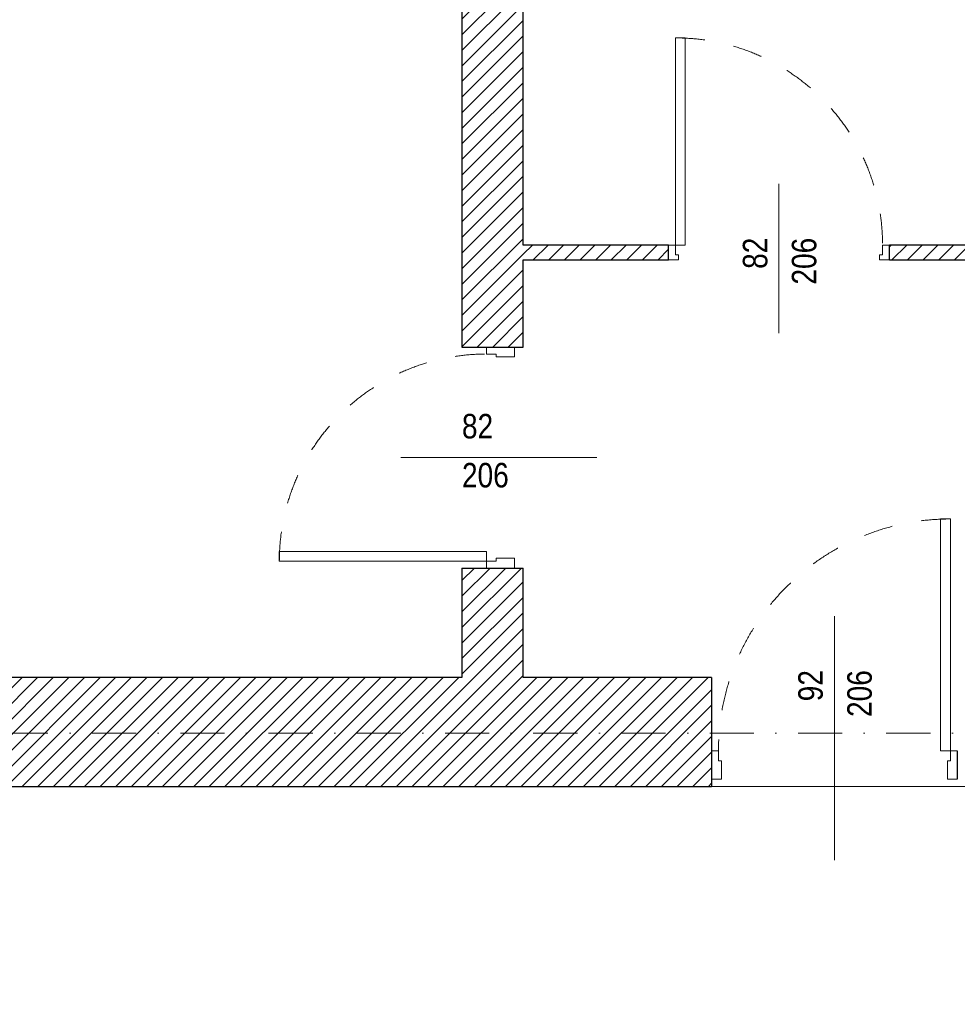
# Model space of a CAD drawing. Header units: millimetres. Extents: x 172139 to 266886, y 95607 to 138225.
# Tile 29 of 71: x 189857 to 193683, y 114265 to 118283. Entities that reach past the tile are written whole.
import ezdxf
from ezdxf.enums import TextEntityAlignment as Align

# ---------------------------------------------------------------- set-up
doc = ezdxf.new("R2010")
doc.units = ezdxf.units.MM
doc.header["$MEASUREMENT"] = 0
doc.linetypes.add('Kropki i Kreski', pattern=[360, 180, -90, 0, -90])
doc.linetypes.add('Przerywana', pattern=[240, 120, -120])
for name, color, linetype in [('Drzwi ArchiCAD', 7, 'Continuous'), ('Konstrukcja - Siatki mod', 7, 'Continuous'), ('KR_INW', 7, 'Continuous'), ('NAPIS_SODON', 7, 'Continuous'), ('Znaczniki drzwi ArchiCADa', 7, 'Continuous')]:
    doc.layers.add(name, color=color, linetype=linetype)
for name, color, linetype, lineweight in [('Drzwi ArchiCAD_Nr_pióra__1', 7, 'Continuous', 13), ('Drzwi ArchiCAD_Nr_pióra__27', 7, 'Continuous', 25), ('KR_INW_Nr_pióra__101', 252, 'Continuous', 5), ('KR_INW_Nr_pióra__27', 7, 'Continuous', 25), ('NAPIS_SODON_Nr_pióra__121', 255, 'Continuous', 0), ('Znaczniki drzwi ArchiCADa_Nr_pióra__7', 7, 'Continuous', 13)]:
    doc.layers.add(name, color=color, linetype=linetype, lineweight=lineweight)
doc.layers.add('Konstrukcja - Siatki mod_Nr_pióra__48', color=7, linetype='Continuous', lineweight=15, true_color=0xa80f02)
doc.layers.add('Znaczniki drzwi ArchiCADa_Nr_pióra__20', color=7, linetype='Continuous', lineweight=13, true_color=0xb00000)
doc.styles.add('GENERATED_STYLE_1', font='ARIALN.TTF')
pattern_1 = [(45, (0, 0), (-31.819804, 31.819804), [])]

# ---------------------------------------------------------------- blocks, each defined once
blk = doc.blocks.new('Strop_2', base_point=(188316, 115154.1))
at = {"layer": 'NAPIS_SODON_Nr_pióra__121', "linetype": 'Continuous', "flags": 128}
blk.add_lwpolyline([(204667.3, 113397.6), (188316, 113397.6), (188316, 115154.1), (204667.3, 115154.1)], dxfattribs=at)
blk = doc.blocks.new('Drzwi 19_20')
at = {"layer": 'Drzwi ArchiCAD_Nr_pióra__1', "linetype": 'Continuous'}
for p, q in [((433.4, 0), (433.4, 946.8)), ((433.4, 946.8), (473.4, 946.8)), ((473.4, 946.8), (473.4, 0)), ((-473.4, 0), (-501.4, 0)), ((-501.4, 0), (-501.4, -115)), ((-473.4, -40), (-473.4, 0)), ((473.4, 0), (433.4, 0)), ((501.4, 0), (473.4, 0)), ((473.4, 0), (473.4, -40)), ((501.4, -115), (501.4, 0)), ((-461.4, -40), (-473.4, -40)), ((-461.4, -115), (-461.4, -40)), ((473.4, -40), (461.4, -40)), ((461.4, -40), (461.4, -115)), ((-501.4, -115), (-461.4, -115)), ((461.4, -115), (501.4, -115))]:
    blk.add_line(p, q, dxfattribs=at)
at = {"layer": 'Drzwi ArchiCAD_Nr_pióra__1', "linetype": 'Przerywana'}
blk.add_arc((473.4, 0), 946.8, 90, 180, dxfattribs=at)
at = {"layer": 'Drzwi ArchiCAD_Nr_pióra__27', "linetype": 'Continuous'}
for p, q in [((-501.4, 0), (-501.4, -115)), ((501.4, 0), (501.4, -115))]:
    blk.add_line(p, q, dxfattribs=at)
blk = doc.blocks.new('Znacznik Wym 19_18')
at = {"layer": 'Znaczniki drzwi ArchiCADa_Nr_pióra__20', "linetype": 'Continuous'}
blk.add_line((0, -695), (0, 300), dxfattribs=at)
at = {"layer": 'Znaczniki drzwi ArchiCADa_Nr_pióra__7', "style": 'GENERATED_STYLE_1'}
for tag, p in [('AC_MarkerText_3', (-182.4, -222.3)), ('AC_MarkerText_2', (17.6, -286.3))]:
    blk.add_attdef(tag, text='', height=100, rotation=270, dxfattribs=at).set_placement(p, align=Align.BOTTOM_LEFT)
blk = doc.blocks.new('Ściana_43', base_point=(205241.5, 115154.1))
at = {"layer": 'KR_INW_Nr_pióra__101', "linetype": 'Continuous'}
h = blk.add_hatch(dxfattribs=at)
h.set_pattern_fill('Cegła_licówka', color=256, style=0, pattern_type=2)
h.set_pattern_definition(pattern_1)
h.paths.add_polyline_path([(183355.2, 115299.1), (183355.2, 115184.1), (183355.2, 115154.1), (192680.4, 115154.1), (192680.4, 115184.1), (192680.4, 115299.1), (192680.4, 115599.1), (183355.2, 115599.1)])
at = {"layer": 'KR_INW_Nr_pióra__27', "linetype": 'Continuous'}
for p, q in [((192680.4, 115599.1), (192680.4, 115299.1)), ((192680.4, 115299.1), (192680.4, 115184.1)), ((192680.4, 115184.1), (192680.4, 115154.1))]:
    blk.add_line(p, q, dxfattribs=at)
at = {"layer": 'KR_INW_Nr_pióra__27', "linetype": 'Continuous', "flags": 128}
for points in [[(191661.7, 115599.1), (188314, 115599.1)], [(192680.4, 115599.1), (191911.7, 115599.1)], [(188316, 115154.1), (192680.4, 115154.1)]]:
    blk.add_lwpolyline(points, dxfattribs=at)
at = {"layer": 'Drzwi ArchiCAD', "linetype": 'Continuous', "zscale": 1000}
blk.add_blockref('Drzwi 19_20', (193181.8, 115299.1), dxfattribs=at)
at = {"layer": 'Znaczniki drzwi ArchiCADa', "color": 14, "lineweight": 13, "true_color": 0xb00000}
ref = blk.add_blockref('Znacznik Wym 19_18', (193181.8, 115154.1), dxfattribs=dict(at, rotation=180))
ref.add_attrib('AC_MarkerText_2', '92', dxfattribs={"layer": 'Znaczniki drzwi ArchiCADa_Nr_pióra__7', "color": 7, "height": 100, "rotation": 90, "style": 'GENERATED_STYLE_1'}).set_placement((193164.2, 115501.8), align=Align.BOTTOM_LEFT)
ref.add_attrib('AC_MarkerText_3', '206', dxfattribs={"layer": 'Znaczniki drzwi ArchiCADa_Nr_pióra__7', "color": 7, "height": 100, "rotation": 90, "style": 'GENERATED_STYLE_1'}).set_placement((193364.2, 115437.8), align=Align.BOTTOM_LEFT)
blk = doc.blocks.new('Drzwi 19_37')
at = {"layer": 'Drzwi ArchiCAD_Nr_pióra__1', "linetype": 'Continuous'}
for p, q in [((382.6, 0), (382.6, 845.3)), ((382.6, 845.3), (422.6, 845.3)), ((422.6, 845.3), (422.6, 0)), ((-422.6, 0), (-450.6, 0)), ((-450.6, 0), (-450.6, -115)), ((-422.6, -40), (-422.6, 0)), ((422.6, 0), (382.6, 0)), ((450.6, 0), (422.6, 0)), ((422.6, 0), (422.6, -40)), ((450.6, -115), (450.6, 0)), ((-410.6, -40), (-422.6, -40)), ((-410.6, -115), (-410.6, -40)), ((422.6, -40), (410.6, -40)), ((410.6, -40), (410.6, -115)), ((-450.6, -115), (-410.6, -115)), ((410.6, -115), (450.6, -115))]:
    blk.add_line(p, q, dxfattribs=at)
at = {"layer": 'Drzwi ArchiCAD_Nr_pióra__1', "linetype": 'Przerywana'}
blk.add_arc((422.6, 0), 845.3, 90, 180, dxfattribs=at)
at = {"layer": 'Drzwi ArchiCAD_Nr_pióra__27', "linetype": 'Continuous'}
for p, q in [((-450.6, 0), (-450.6, -115)), ((450.6, 0), (450.6, -115))]:
    blk.add_line(p, q, dxfattribs=at)
blk = doc.blocks.new('Znacznik Wym 19_20')
at = {"layer": 'Znaczniki drzwi ArchiCADa_Nr_pióra__20', "linetype": 'Continuous'}
blk.add_line((0, -500), (0, 300), dxfattribs=at)
at = {"layer": 'Znaczniki drzwi ArchiCADa_Nr_pióra__7', "style": 'GENERATED_STYLE_1'}
for tag, p in [('AC_MarkerText_2', (-17.6, -219.3)), ('AC_MarkerText_3', (182.4, -219.3))]:
    blk.add_attdef(tag, text='', height=100, rotation=90, dxfattribs=at).set_placement(p, align=Align.BOTTOM_LEFT)
blk = doc.blocks.new('Ściana_106', base_point=(191661.7, 121114.1))
at = {"layer": 'KR_INW_Nr_pióra__101', "linetype": 'Continuous'}
h = blk.add_hatch(dxfattribs=at)
h.set_pattern_fill('Cegła_licówka', color=256, style=0, pattern_type=2)
h.set_pattern_definition(pattern_1)
h.paths.add_polyline_path([(191661.7, 121114.1), (191661.7, 116947), (191761.7, 116947), (191876.7, 116947), (191911.7, 116947), (191911.7, 121114.1)])
h = blk.add_hatch(dxfattribs=at)
h.set_pattern_fill('Cegła_licówka', color=256, style=0, pattern_type=2)
h.set_pattern_definition(pattern_1)
h.paths.add_polyline_path([(191661.7, 115599.1), (191911.7, 115599.1), (191911.7, 116045.7), (191876.7, 116045.7), (191761.7, 116045.7), (191661.7, 116045.7)])
at = {"layer": 'KR_INW_Nr_pióra__27', "linetype": 'Continuous'}
for p, q in [((191661.7, 116947), (191761.7, 116947)), ((191761.7, 116947), (191876.7, 116947)), ((191876.7, 116947), (191911.7, 116947)), ((191661.7, 116045.7), (191761.7, 116045.7)), ((191761.7, 116045.7), (191876.7, 116045.7)), ((191876.7, 116045.7), (191911.7, 116045.7))]:
    blk.add_line(p, q, dxfattribs=at)
at = {"layer": 'KR_INW_Nr_pióra__27', "linetype": 'Continuous', "flags": 128}
for points in [[(191661.7, 121114.1), (191661.7, 116947)], [(191911.7, 121114.1), (191661.7, 121114.1)], [(191911.7, 117363.7), (191911.7, 121114.1)], [(191911.7, 116947), (191911.7, 117303.7)], [(191661.7, 116045.7), (191661.7, 115599.1)], [(191911.7, 115599.1), (191911.7, 116045.7)]]:
    blk.add_lwpolyline(points, dxfattribs=at)
at = {"layer": 'Drzwi ArchiCAD', "linetype": 'Continuous', "xscale": -1, "zscale": 1000, "rotation": 90}
blk.add_blockref('Drzwi 19_37', (191761.7, 116496.3), dxfattribs=at)
at = {"layer": 'Znaczniki drzwi ArchiCADa', "color": 14, "lineweight": 13, "true_color": 0xb00000}
ref = blk.add_blockref('Znacznik Wym 19_20', (191911.7, 116496.3), dxfattribs=dict(at, rotation=270))
ref.add_attrib('AC_MarkerText_2', '82', dxfattribs={"layer": 'Znaczniki drzwi ArchiCADa_Nr_pióra__7', "color": 7, "height": 100, "rotation": 360, "style": 'GENERATED_STYLE_1'}).set_placement((191661.7, 116544.6), align=Align.BOTTOM_LEFT)
ref.add_attrib('AC_MarkerText_3', '206', dxfattribs={"layer": 'Znaczniki drzwi ArchiCADa_Nr_pióra__7', "color": 7, "height": 100, "rotation": 360, "style": 'GENERATED_STYLE_1'}).set_placement((191661.7, 116344.6), align=Align.BOTTOM_LEFT)
blk = doc.blocks.new('Drzwi 19_38')
at = {"layer": 'Drzwi ArchiCAD_Nr_pióra__1', "linetype": 'Continuous'}
for p, q in [((382.6, 0), (382.6, 845.2)), ((382.6, 845.2), (422.6, 845.2)), ((422.6, 845.2), (422.6, 0)), ((-422.6, 0), (-450.6, 0)), ((-450.6, 0), (-450.6, -60)), ((-422.6, -40), (-422.6, 0)), ((422.6, 0), (382.6, 0)), ((450.6, 0), (422.6, 0)), ((422.6, 0), (422.6, -40)), ((450.6, -60), (450.6, 0)), ((-410.6, -40), (-422.6, -40)), ((-410.6, -60), (-410.6, -40)), ((422.6, -40), (410.6, -40)), ((410.6, -40), (410.6, -60)), ((-450.6, -60), (-410.6, -60)), ((410.6, -60), (450.6, -60))]:
    blk.add_line(p, q, dxfattribs=at)
at = {"layer": 'Drzwi ArchiCAD_Nr_pióra__1', "linetype": 'Przerywana'}
blk.add_arc((422.6, 0), 845.2, 90, 180, dxfattribs=at)
at = {"layer": 'Drzwi ArchiCAD_Nr_pióra__27', "linetype": 'Continuous'}
for p, q in [((-450.6, -60), (-450.6, 0)), ((450.6, -60), (450.6, 0))]:
    blk.add_line(p, q, dxfattribs=at)
blk = doc.blocks.new('Znacznik Wym 19_19')
at = {"layer": 'Znaczniki drzwi ArchiCADa_Nr_pióra__20', "linetype": 'Continuous'}
blk.add_line((0, 250), (0, -360), dxfattribs=at)
at = {"layer": 'Znaczniki drzwi ArchiCADa_Nr_pióra__7', "style": 'GENERATED_STYLE_1'}
for tag, p in [('AC_MarkerText_2', (-17.6, -97.3)), ('AC_MarkerText_3', (182.4, -161.3))]:
    blk.add_attdef(tag, text='', height=100, rotation=90, dxfattribs=at).set_placement(p, align=Align.BOTTOM_LEFT)
blk = doc.blocks.new('Ściana_107', base_point=(191661.7, 117303.7))
at = {"layer": 'KR_INW_Nr_pióra__101', "linetype": 'Continuous'}
h = blk.add_hatch(dxfattribs=at)
h.set_pattern_fill('Cegła_licówka', color=256, style=0, pattern_type=2)
h.set_pattern_definition(pattern_1)
h.paths.add_polyline_path([(191911.7, 117303.7), (192504.9, 117303.7), (192504.9, 117363.7), (191911.7, 117363.7)])
h = blk.add_hatch(dxfattribs=at)
h.set_pattern_fill('Cegła_licówka', color=256, style=0, pattern_type=2)
h.set_pattern_definition(pattern_1)
h.paths.add_polyline_path([(193406.1, 117303.7), (195946.8, 117303.7), (195946.8, 117363.7), (193406.1, 117363.7)])
at = {"layer": 'KR_INW_Nr_pióra__27', "linetype": 'Continuous'}
for p, q in [((192504.9, 117303.7), (192504.9, 117363.7)), ((193406.1, 117303.7), (193406.1, 117363.7))]:
    blk.add_line(p, q, dxfattribs=at)
at = {"layer": 'KR_INW_Nr_pióra__27', "linetype": 'Continuous', "flags": 128}
for points in [[(192504.9, 117363.7), (191911.7, 117363.7)], [(195946.8, 117363.7), (193406.1, 117363.7)], [(191911.7, 117303.7), (192504.9, 117303.7)], [(193406.1, 117303.7), (195946.8, 117303.7)]]:
    blk.add_lwpolyline(points, dxfattribs=at)
at = {"layer": 'Drzwi ArchiCAD', "linetype": 'Continuous', "xscale": -1, "zscale": 1000}
blk.add_blockref('Drzwi 19_38', (192955.5, 117363.7), dxfattribs=at)
at = {"layer": 'Znaczniki drzwi ArchiCADa', "color": 14, "lineweight": 13, "true_color": 0xb00000}
ref = blk.add_blockref('Znacznik Wym 19_19', (192955.5, 117363.7), dxfattribs=at)
ref.add_attrib('AC_MarkerText_2', '82', dxfattribs={"layer": 'Znaczniki drzwi ArchiCADa_Nr_pióra__7', "color": 7, "height": 100, "rotation": 90, "style": 'GENERATED_STYLE_1'}).set_placement((192937.9, 117266.4), align=Align.BOTTOM_LEFT)
ref.add_attrib('AC_MarkerText_3', '206', dxfattribs={"layer": 'Znaczniki drzwi ArchiCADa_Nr_pióra__7', "color": 7, "height": 100, "rotation": 90, "style": 'GENERATED_STYLE_1'}).set_placement((193137.9, 117202.4), align=Align.BOTTOM_LEFT)
blk = doc.blocks.new('Standardowy znacznik siatki_10')
at = {"layer": 'Konstrukcja - Siatki mod_Nr_pióra__48', "linetype": 'Kropki i Kreski'}
blk.add_line((1000, 0), (72912, 0), dxfattribs=at)

msp = doc.modelspace()

# ---------------------------------------------------------------- block references
at = {"layer": 'Konstrukcja - Siatki mod', "color": 8, "linetype": 'Continuous', "lineweight": 13, "zscale": 1000}
msp.add_blockref('Standardowy znacznik siatki_10', (177989.3, 115372.2), dxfattribs=at)
at = {"layer": 'KR_INW'}
for name, p in [('Ściana_106', (191661.7, 121114.1)), ('Ściana_107', (191661.7, 117303.7)), ('Ściana_43', (205241.5, 115154.1))]:
    msp.add_blockref(name, p, dxfattribs=at)
at = {"layer": 'NAPIS_SODON', "color": 255, "linetype": 'Continuous', "lineweight": 0}
msp.add_blockref('Strop_2', (188316, 115154.1), dxfattribs=at)

doc.saveas('drawing.dxf')
